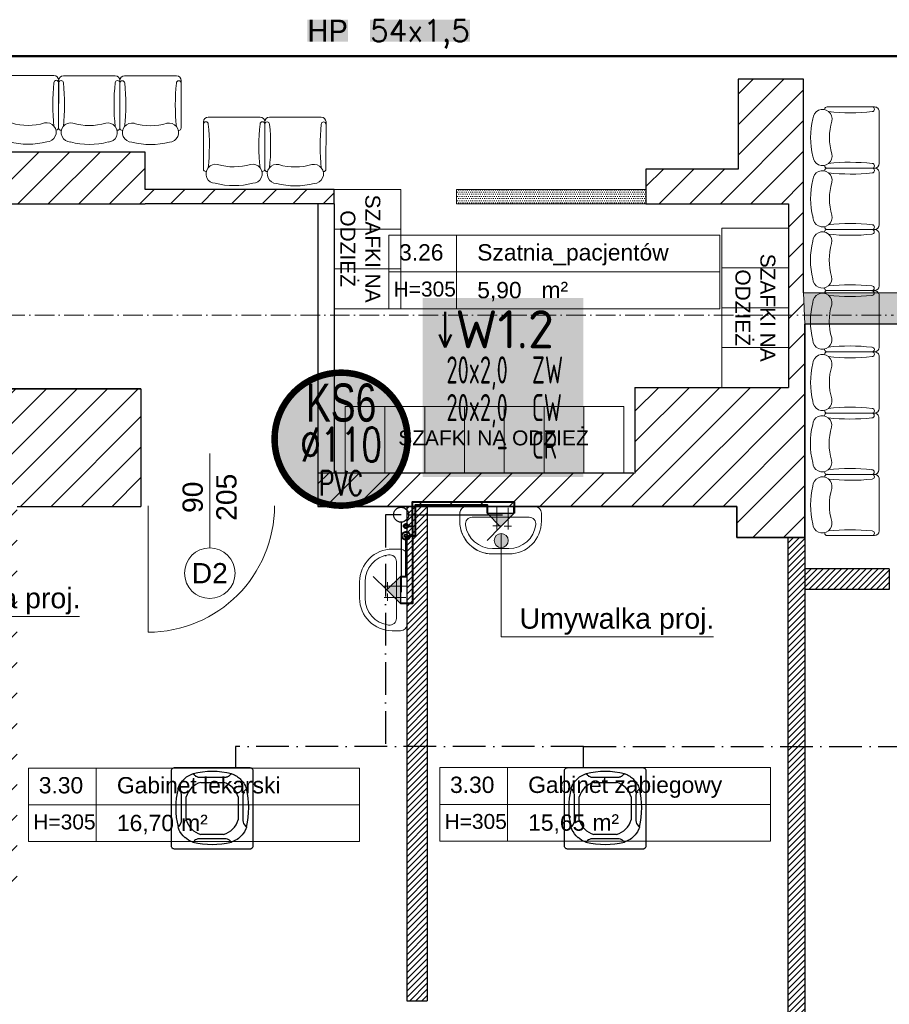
# Model space of a CAD drawing. Header units: millimetres. Extents: x 24385 to 79107, y -56478 to -23676.
# Tile 31 of 256: x 28678 to 29317, y -39979 to -39255. Entities that reach past the tile are written whole.
import ezdxf
from ezdxf.enums import TextEntityAlignment as Align
from ezdxf.lldxf.tags import DXFTag

# ---------------------------------------------------------------- set-up
doc = ezdxf.new("R2010")
doc.units = ezdxf.units.MM
doc.header["$LTSCALE"] = 2
doc.linetypes.add('ACAD_ISO10W100', pattern=[18, 12, -3, 0, -3])
doc.linetypes.add('DASHED', pattern=[19.05, 12.7, -6.35])
for name, color, linetype, lineweight in [('0_OPIS', 7, 'Continuous', 13), ('3DPLAN_A_ARMATURA_SANITARNA', 7, 'Continuous', 9), ('3DPLAN_A_DRZWI', 173, 'Continuous', 5), ('3DPLAN_A_TABELKA POMIESZCZEŃ', 7, 'Continuous', 0), ('_KWP_W_OPIS', 211, 'Continuous', 9), ('_WLK_W_OPIS', 211, 'Continuous', 9), ('A_STOL_OPIS', 55, 'Continuous', 5), ('A_TXT', 7, 'Continuous', 0), ('A_WYBURZENIA', 6, 'Continuous', 0), ('A_ZESTAWIENIE STOLARKI', 3, 'Continuous', 15), ('AW_CERAMIKA', 6, 'Continuous', 9), ('AW_WYM_WEW', 9, 'Continuous', 0), ('Opisy', 7, 'Continuous', 13)]:
    doc.layers.add(name, color=color, linetype=linetype, lineweight=lineweight)
for name, color, linetype in [('3DPLAN_A_KRESKOWANIE 1', 253, 'Continuous'), ('3DPLAN_A_OPIS', 8, 'Continuous'), ('3DPLAN_A_POMIESZCZENIE NUMER', 100, 'Continuous'), ('3DPLAN_K_NOŚNA', 7, 'Continuous'), ('_WLK_oznaczenia', 211, 'Continuous'), ('A_POMIESZCZENIE OPIS', 100, 'Continuous'), ('IS_freon_urządzenia', 3, 'DASHED'), ('IS_Odbiorniki', 211, 'SOLID')]:
    doc.layers.add(name, color=color, linetype=linetype)
doc.layers.add('3DPLAN_A_OBWIEDNIA', color=6, linetype='Continuous', plot=False)
for name, color, linetype, lineweight, true_color in [('cw', 7, 'Continuous', 40, 0xf79809), ('FURNITURE ZD 1 500', 7, 'Continuous', 13, 0x9fa8a5), ('hydranty', 7, 'Continuous', 50, 0x0335fc), ('kanalizacja', 7, 'Continuous', 30, 0xbf3000), ('kanalizacja pod stropem skropliny', 7, 'Continuous', 30, 0x60bb04), ('wodociag', 7, 'Continuous', 40, 0x0e97f1)]:
    doc.layers.add(name, color=color, linetype=linetype, lineweight=lineweight, true_color=true_color)
doc.styles.add('ARIAL', font='arial.ttf')
doc.styles.add('GRZEJNIK', font='simplex.shx', dxfattribs={"width": 0.7})
doc.styles.add('isocp', font='isocpeur.ttf', dxfattribs={"width": 0.9})
doc.styles.get("Standard").update_dxf_attribs({"font": 'arial.ttf'})
doc.styles.add('TABEL1', font='txt')
tags = doc.linetypes.add('SOLID', pattern=[10, 10, 0]).pattern_tags.tags
tags[6:7] = [DXFTag(74, 4), DXFTag(75, 0), DXFTag(340, '0'), DXFTag(46, 0.0), DXFTag(50, 0.0), DXFTag(44, 0.0), DXFTag(45, 0.0)]
tags[4:5] = [DXFTag(74, 4), DXFTag(75, 0), DXFTag(340, '0'), DXFTag(46, 0.0), DXFTag(50, 0.0), DXFTag(44, 0.0), DXFTag(45, 0.0)]
pattern_1 = [(45, (-708.4828, 5623.021), (-2.24506403, 2.24506403), [])]

# ---------------------------------------------------------------- blocks, each defined once
blk = doc.blocks.new('UMYWALKA')
at = {"layer": '3DPLAN_A_ARMATURA_SANITARNA'}
for p, q in [((11, 30), (5, 30)), ((0, 25), (0, -25)), ((8, 20.87), (8, -20.87)), ((14.55, 8.04), (14.57, 2.57)), ((1, 5.49), (17.06, 5.43)), ((31, -6), (31, 6)), ((35, -6), (35, 6)), ((0.86, -2.78), (16.92, -2.85)), ((14.41, -0.23), (14.43, -5.7)), ((11, -30), (5, -30))]:
    blk.add_line(p, q, dxfattribs=at)
for centre, radius, start, end in [((5, 25), 5, 90, 180), ((11, 6), 24, 0, 90), ((13, 20.87), 5, 82.33774, 180), ((11, 6), 20, 0, 82.33774), ((11, -6), 24, 270, 0), ((11, -6), 20, 277.66226, 0), ((13, -20.87), 5, 180, 277.66226), ((5, -25), 5, 180, 270)]:
    blk.add_arc(centre, radius, start, end, dxfattribs=at)
blk = doc.blocks.new('zw$2C56')
at = {"layer": 'IS_freon_urządzenia', "linetype": 'Continuous'}
for points in [[(-320.9, 376.4), (383.4, 376.4), (389.1, 375.7), (395.9, 373.3), (402.9, 368.2), (407.4, 362.4), (409.8, 356.8), (411.1, 348.4), (411.1, -355.9), (410.3, -362.5), (408.2, -368.2), (402.9, -375.4), (396.1, -380.5), (391.6, -382.3), (387.8, -383.2), (383.7, -383.6), (-321.7, -383.6), (-327.5, -382.8), (-332.2, -381.2), (-337, -378.5), (-340.7, -375.4), (-343.6, -372), (-346.1, -367.9), (-347.6, -364), (-348.5, -359.8), (-348.8, -357.6), (-348.9, 348.4), (-348.5, 352.9), (-347.6, 356.7), (-345.8, 361.1), (-341.9, 366.8), (-338.7, 369.9), (-334.9, 372.6), (-329.1, 375.1), (-325.1, 376), (-320.9, 376.4)], [(-151.6, 319.3), (-149.7, 319.7), (-148.1, 319.8), (-146.5, 319.5), (-145, 318.9), (-143.6, 318), (-142.5, 316.9), (-138.3, 311.3), (-136.6, 309.3), (-135.1, 307.6), (-129.1, 302.1), (-123.5, 297.9), (-119.4, 295.5), (-113.2, 292.4), (-108.5, 290.6), (-106, 290), (-100.9, 288.8), (-97.4, 288.2), (-95.7, 288), (-93.9, 287.8), (-92.2, 287.7), (-90.4, 287.6), (-89.1, 287.6), (151.4, 287.5), (156.7, 287.8), (161.1, 288.3), (165.3, 289.1), (169.5, 290.2), (174.5, 292), (178.6, 293.7), (182.3, 295.9), (185.4, 297.4), (187.7, 298.9), (189.1, 299.9), (197, 306.8), (202.1, 312.7), (205.8, 317.5), (207.7, 318.9), (210, 319.7), (211.6, 319.8), (213.3, 319.5), (216, 318.5), (238.1, 308.4), (248.3, 303.2), (260.8, 295.7), (267.5, 291.5), (285.6, 277.3), (292.1, 271.5), (299.8, 264.1), (306, 257.3), (320.4, 239.3), (326.3, 230.7), (332.4, 220.5), (340.7, 204.5), (346.6, 191), (349.5, 185), (350.8, 180.6), (350.2, 177.5), (349.5, 176), (347.8, 174), (341, 168.9), (333.1, 160.8), (328, 153.7), (324.5, 146.5), (321.3, 138.5), (319.2, 129.1), (318.6, 122.1), (318.6, -118.4), (320, -132.7), (323.4, -143.9), (332, -158.8), (345.1, -171.4), (349.9, -176), (350.8, -179.9), (350.1, -183.1), (347.8, -187.6), (344.7, -195.5), (331.8, -221.4), (321.2, -237.4), (310.5, -251.3), (289.1, -273.5), (276.8, -283.8), (264.2, -293.4), (249.4, -301.4), (217, -317.3), (212.5, -319), (210, -319), (207, -317.8), (204.7, -315.5), (201.6, -311.3), (192.5, -301.9), (185.6, -296.8), (174.5, -291.3), (160.2, -287.5), (150.5, -286.7), (-89.3, -286.9), (-102.6, -288.4), (-115.8, -293), (-124.9, -298.2), (-133, -304.9), (-137.2, -309.3), (-143.6, -317.3), (-148.1, -319.1), (-156.6, -316.1), (-163.9, -312.6), (-172.5, -309.1), (-190.6, -299.8), (-206.2, -289.6), (-221.6, -276.5), (-222.2, -277.2), (-240.5, -259.6), (-255.8, -241.1), (-269.2, -220.2), (-276.8, -206.2), (-284.4, -189), (-287.6, -182.3), (-287.9, -178.3), (-286.8, -175.3), (-283.1, -172), (-275.1, -165.3), (-275.1, -158.2), (-268.3, -158.2), (-263.5, -150), (-260.2, -142.8), (-257.8, -135.3), (-256.1, -124.9), (-255.6, -81.8), (-255.8, -19.6), (-255.9, 123), (-259.3, 141.1), (-264.8, 153), (-274.4, 165.4), (-285, 174), (-287.9, 179), (-287.4, 183.5), (-276, 208.5), (-260.8, 235.7), (-245.6, 254.6), (-223.9, 276.5), (-207.6, 289.4), (-151.8, 319.2)], [(-75.4, 238.9), (138.2, 238.9)], [(-211.2, -111), (-211.2, 103.2)], [(274, 103.2), (274, -111)], [(138.2, -246.7), (-75.4, -246.7)]]:
    blk.add_lwpolyline(points, dxfattribs=at)
for centre, radius, start, end in [((31.9, -425.5), 766.4, 76.49589, 103.52058), ((-19.4, 47), 199.9, 106.26109, 163.66923), ((82.2, 47), 199.9, 16.33077, 73.73892), ((457.5, 2.1), 766.4, 166.47925, 193.50393), ((-394.1, 1.3), 766.4, 346.49589, 13.52058), ((-19.4, -54.8), 199.9, 196.33077, 253.73891), ((82.2, -54.8), 199.9, 286.26108, 343.66923), ((31.1, 426.1), 766.4, 256.47925, 283.50393)]:
    blk.add_arc(centre, radius, start, end, dxfattribs=at)
blk = doc.blocks.new('G$CDB1AC55F')
at = {"layer": 'IS_freon_urządzenia', "xscale": 0.07876787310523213, "yscale": 0.07876787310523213, "zscale": 0.07876787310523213}
blk.add_blockref('zw$2C56', (27.48, 30.22), dxfattribs=at)
blk = doc.blocks.new('sillon 1')
for p, q in [((-0.331, -0.689), (-0.33, -0.178)), ((-0.305, -0.152), (-0.305, -0.152)), ((0.305, -0.152), (0.305, -0.152)), ((0.33, -0.178), (0.33, -0.689)), ((0.279, -0.739), (-0.28, -0.74))]:
    blk.add_line(p, q)
for centre, radius, start, end in [((0, -0.825), 0.825, 75.7655, 104.2656), ((-0.2, -0.128), 0.103, 91.5852, 282.6959), ((0.2, -0.128), 0.103, 257.3352, 88.4459), ((-0.305, -0.178), 0.0254, 90.0156, 180.0156), ((-2.455, -0.425), 2.188, 353.7526, 6.1565), ((0, -0.838), 0.635, 73.7554, 106.2758), ((2.454, -0.429), 2.188, 173.7526, 186.1565), ((0.305, -0.178), 0.0254, 0.0156, 90.0156), ((-0.305, -0.663), 0.0254, 180.0156, 0.0156), ((-0.28, -0.689), 0.0508, 180.0156, 270.0156), ((0.304, -0.663), 0.0254, 180.0156, 0.0156), ((0.279, -0.689), 0.0508, 270.0156, 0.0156)]:
    blk.add_arc(centre, radius, start, end)
blk = doc.blocks.new('tabelka dla tp')
at = {"layer": '3DPLAN_A_TABELKA POMIESZCZEŃ'}
for p, q in [((49.7, 54), (49.7, 0)), ((0, 27), (243.13, 27))]:
    blk.add_line(p, q, dxfattribs=at)
blk.add_lwpolyline([(0, 54), (243.13, 54), (243.13, 0), (0, 0)], close=True, dxfattribs=at)
at = {"layer": '3DPLAN_A_POMIESZCZENIE NUMER', "color": 7, "style": 'ARIAL'}
blk.add_attdef('NUMER', (2.23, 35.39), '', height=12, dxfattribs=at)
at = {"layer": 'A_POMIESZCZENIE OPIS', "insert": (112.2, 19.75), "char_height": 12, "width": 36.4122, "attachment_point": 1, "style": 'ARIAL'}
blk.add_mtext('{\\C7;m²}', dxfattribs=at)
at = {"layer": 'A_POMIESZCZENIE OPIS', "color": 7, "style": 'ARIAL'}
for tag, p in [('NAZWA', (51.73, 35.39)), ('POWIERZCHNIA', (51.06, 7.24))]:
    blk.add_attdef(tag, p, '', height=12, dxfattribs=at)
blk = doc.blocks.new('III pietrooosoo')
at = {"layer": '3DPLAN_A_KRESKOWANIE 1'}
h = blk.add_hatch(dxfattribs=at)
h.set_pattern_fill('ANSI31', color=256, scale=5, style=0)
h.set_pattern_definition([(45, (29206.918, -39107.05), (-11.22532, 11.22532), [])])
h.paths.add_polyline_path([(26781.49, -39163.58), (26781.49, -38938.58), (26746.49, -38938.58), (26746.49, -39163.58)])
h.paths.add_polyline_path([(26746.49, -39423.63), (26776.05, -39423.63), (26776.05, -39388.27), (26746.49, -39388.27)])
h.paths.add_polyline_path([(26746.49, -38938.58), (26781.49, -38938.58), (26781.49, -39163.58), (26746.49, -39163.58)])
h.paths.add_polyline_path([(27368.97, -39343.08), (27368.97, -39410.08), (27375.97, -39410.08), (27375.97, -39403.08), (27410.97, -39403.08), (27410.97, -39383.75), (27409.39, -39383.75), (27410, -39383.99, -0.310329), (27410.42, -39384.6), (27410.42, -39387.03, -0.216272), (27410.19, -39387.52), (27409.53, -39388.03, -0.076898), (27409.35, -39388.12, 0.840818), (27409.47, -39388.8), (27410.15, -39388.8), (27410.15, -39388.95), (27409.47, -39388.95, -0.840818), (27409.3, -39387.98, 0.076898), (27409.44, -39387.91), (27410.1, -39387.4, 0.216272), (27410.27, -39387.03), (27410.27, -39384.6, 0.310329), (27409.95, -39384.13), (27408.97, -39383.75), (27408.97, -39315.95), (27410.97, -39315.95), (27410.97, -39109.08), (27396.97, -39109.08), (27396.97, -39304.08), (27326.97, -39304.08), (27326.97, -39321.08), (26829.97, -39321.08), (26829.97, -39251.08), (26809.49, -39251.08), (26809.49, -39321.08), (26781.49, -39321.08), (26781.49, -39387.08), (26810.97, -39387.08), (26810.97, -39343.08)])
h.paths.add_polyline_path([(28444.97, -38740.08), (28444.97, -38698.58), (28212, -38698.58), (28212, -38637.58), (28198.97, -38637.58), (28198.97, -38740.08)])
h.paths.add_polyline_path([(28624.46, -38658.58), (28601.97, -38658.58), (28601.97, -38698.58), (28559.97, -38698.58), (28559.97, -38740.08), (28624.46, -38740.08)])
h.paths.add_polyline_path([(28627.97, -38870.19), (28674.81, -38870.19), (28674.81, -38878.08), (28689.97, -38878.08), (28689.97, -38734.08), (28772.97, -38734.08), (28772.97, -38698.58), (28726.97, -38698.58), (28726.97, -38658.58), (28624.46, -38658.58), (28624.46, -38740.08), (28627.97, -38740.08)])
h.paths.add_polyline_path([(28674.81, -38878.08), (28674.81, -38870.19), (28627.97, -38870.19), (28627.97, -38897.19), (28648.97, -38897.19), (28648.97, -38878.08)])
h.paths.add_polyline_path([(28627.97, -38897.19), (28627.97, -38924.19), (28648.97, -38924.19), (28648.97, -38897.19)])
h.paths.add_polyline_path([(28648.97, -38924.19), (28627.97, -38924.19), (28627.97, -39029.08), (28204.97, -39029.08), (28204.97, -39046.08), (28245.97, -39046.08), (28245.97, -39098.08), (28618.97, -39098.08), (28618.97, -39148.34), (28648.97, -39148.34)])
h.paths.add_polyline_path([(28769.97, -39380.08), (28769.97, -39352.58), (28654.97, -39352.58), (28654.97, -39295.58), (28648.97, -39295.58), (28648.97, -39268.08), (28618.97, -39268.08), (28618.97, -39305.08), (28602.97, -39305.08), (28602.97, -39390.58), (28908.97, -39390.58), (28908.97, -39380.08)])
h.paths.add_polyline_path([(29254.97, -39636.08), (29254.97, -39479.08), (29253.97, -39456.08), (29253.97, -39299.08), (29205.97, -39299.08), (29205.97, -39365.08), (29137.97, -39365.08), (29137.97, -39390.58), (29242.97, -39390.58), (29242.97, -39525.58), (29129.97, -39525.58), (29129.97, -39588.58), (28896.97, -39588.58), (28896.97, -39613.08), (29204.97, -39613.08), (29204.97, -39636.08)])
h.paths.add_polyline_path([(28675.97, -39613.08), (28675.97, -39693.93), (28641.97, -39693.93), (28641.97, -39636.08), (28614.97, -39636.08), (28614.97, -39598.08), (28602.97, -39598.08), (28602.97, -39526.58), (28766.97, -39526.58), (28766.97, -39613.08)])
h.paths.add_polyline_path([(28575.62, -39665.5), (28722.88, -39665.5), (28722.88, -39699.91), (28575.62, -39699.91)], flags=9)
h.paths.add_polyline_path([(28641.97, -39693.93), (28641.97, -39906.08), (28675.97, -39906.08), (28675.97, -39693.93)])
h.paths.add_polyline_path([(29060.97, -38734.08), (29060.97, -38698.58), (28887.97, -38698.58), (28887.97, -38734.08)])
h.paths.add_polyline_path([(29348.97, -38734.08), (29348.97, -38698.58), (29324.97, -38698.58), (29324.97, -38658.58), (29199.97, -38658.58), (29199.97, -38698.58), (29175.97, -38698.58), (29175.97, -38734.08)])
h.paths.add_polyline_path([(29636.97, -38698.58), (29463.97, -38698.58), (29463.97, -38734.08), (29636.97, -38734.08)])
h.paths.add_polyline_path([(29924.97, -38734.08), (29924.97, -38698.58), (29901.97, -38698.58), (29901.97, -38658.58), (29776.97, -38658.58), (29776.97, -38698.58), (29751.97, -38698.58), (29751.97, -38734.08)])
h.paths.add_polyline_path([(30039.97, -38734.08), (30234.97, -38734.08), (30234.97, -38698.58), (30039.97, -38698.58)])
h.paths.add_polyline_path([(30524.97, -38734.08), (30524.97, -38698.58), (30502.97, -38698.58), (30502.97, -38658.58), (30377.97, -38658.58), (30377.97, -38698.58), (30349.97, -38698.58), (30349.97, -38734.08)])
h.paths.add_polyline_path([(30834.97, -38734.08), (30834.97, -38698.58), (30641.97, -38698.58), (30641.97, -38734.08)])
h.paths.add_polyline_path([(31048.97, -38768.58), (31550.97, -38768.58), (31550.97, -38841.08), (31594.97, -38841.08), (31594.97, -38734.08), (31625.97, -38734.08), (31625.97, -38698.58), (31098.97, -38698.58), (31098.97, -38658.58), (30973.97, -38658.58), (30973.97, -38698.58), (30948.97, -38698.58), (30948.97, -38734.08), (31048.97, -38734.08)])
h.paths.add_polyline_path([(31550.97, -39073.08), (31594.97, -39073.08), (31594.97, -39018.08), (31550.97, -39018.08)])
h.paths.add_polyline_path([(31550.97, -39378.08), (31594.97, -39378.08), (31594.97, -39250.08), (31550.97, -39250.08)])
h.paths.add_polyline_path([(31594.97, -39684.08), (31594.97, -39554.08), (31550.97, -39554.08), (31550.97, -39684.08)])
h.paths.add_polyline_path([(31594.97, -39915.08), (31594.97, -39860.08), (31550.97, -39860.08), (31550.97, -39915.08)])
h.paths.add_polyline_path([(31550.97, -40194.08), (30944.97, -40194.08), (30944.97, -40267.58), (30973.97, -40267.58), (30973.97, -40307.58), (31098.97, -40307.58), (31098.97, -40267.58), (31625.97, -40267.58), (31625.97, -40194.08), (31594.97, -40194.08), (31594.97, -40092.08), (31550.97, -40092.08), (31550.97, -40194.08)], is_closed=False)
h.paths.add_polyline_path([(30637.97, -40267.58), (30830.97, -40267.58), (30830.97, -40194.08), (30637.97, -40194.08)])
h.paths.add_polyline_path([(30345.97, -40194.08), (30345.97, -40267.58), (30369.97, -40267.58), (30369.97, -40307.58), (30494.97, -40307.58), (30494.97, -40267.58), (30520.97, -40267.58), (30520.97, -40194.08)])
h.paths.add_polyline_path([(30035.97, -40267.58), (30230.97, -40267.58), (30230.97, -40194.08), (30035.97, -40194.08)])
h.paths.add_polyline_path([(29775.97, -40161.08), (29762.97, -40161.08), (29762.97, -40198.08), (29741.97, -40198.08), (29741.97, -40267.58), (29768.97, -40267.58), (29768.97, -40307.58), (29893.97, -40307.58), (29893.97, -40267.58), (29920.97, -40267.58), (29920.97, -40194.08), (29775.97, -40194.08)])
h.paths.add_polyline_path([(29431.97, -40198.08), (29431.97, -40267.58), (29626.97, -40267.58), (29626.97, -40198.08)])
h.paths.add_polyline_path([(29140.97, -40198.08), (29140.97, -40267.58), (29161.97, -40267.58), (29161.97, -40307.58), (29286.97, -40307.58), (29286.97, -40267.58), (29316.97, -40267.58), (29316.97, -40198.08)])
h.paths.add_polyline_path([(28831.97, -40198.08), (28831.97, -40267.58), (29025.97, -40267.58), (29025.97, -40198.08)])
h.paths.add_polyline_path([(28541.97, -40267.58), (28570.97, -40267.58), (28570.97, -40307.58), (28695.97, -40307.58), (28695.97, -40267.58), (28716.97, -40267.58), (28716.97, -40198.08), (28597.43, -40198.08), (28597.12, -40198.34, -2.544085), (28595.08, -40198.08), (28541.97, -40198.08)])
h.paths.add_polyline_path([(28229.97, -40267.58), (28426.97, -40267.58), (28426.97, -40198.08), (28229.97, -40198.08)])
h.paths.add_polyline_path([(28026.62, -40155.72), (28026.62, -40307.58), (28070.97, -40307.58), (28070.97, -40267.58), (28114.97, -40267.58), (28114.97, -40198.08), (28037.97, -40198.08), (28037.97, -40155.72)])
h.paths.add_polyline_path([(28026.62, -40155.72), (27981.97, -40155.72), (27981.97, -40201.08), (27901.97, -40201.08), (27901.97, -40267.58), (27945.97, -40267.58), (27945.97, -40307.58), (28026.62, -40307.58)])
h.paths.add_polyline_path([(27916.97, -39798.79), (27920.06, -39798.79), (27920.06, -39852.79), (27916.97, -39852.79), (27916.97, -39912.08), (27981.97, -39912.08), (27981.97, -40155.72), (28026.62, -40155.72), (28026.62, -39747.08), (27916.97, -39747.08)])
h.paths.add_polyline_path([(28037.97, -39913.08), (28091.97, -39913.08), (28091.97, -39758.08), (28037.97, -39758.08), (28037.97, -39747.08), (28026.62, -39747.08), (28026.62, -40155.72), (28037.97, -40155.72)])
h.paths.add_polyline_path([(27950.97, -39566.08), (27950.97, -39590.08), (27956.97, -39590.08), (27956.97, -39657.08), (28026.62, -39657.08), (28026.62, -39566.08)])
h.paths.add_polyline_path([(28161.97, -39588.08), (28044.97, -39588.08), (28044.97, -39598.08), (28161.97, -39598.08)])
h.paths.add_polyline_path([(27590.97, -40201.08), (27590.97, -40267.58), (27726.97, -40267.58), (27726.97, -40201.08)])
h.paths.add_polyline_path([(26781.49, -40201.08), (26781.49, -40267.58), (27231.97, -40267.58), (27231.97, -40307.58), (27356.97, -40307.58), (27356.97, -40267.58), (27415.97, -40267.58), (27415.97, -40201.08)])
h.paths.add_polyline_path([(26809.49, -40155.72), (26809.49, -40201.08), (26864.97, -40201.08), (26864.97, -40155.72)])
h.paths.add_polyline_path([(26809.49, -40088.08), (26809.49, -40155.72), (26864.97, -40155.72), (26864.97, -40088.08)])
h.paths.add_polyline_path([(26809.49, -40085.08), (26809.49, -40088.08), (26864.97, -40088.08), (26864.97, -40085.08)])
h.paths.add_polyline_path([(26809.49, -39863.08), (26809.49, -39910.08), (26864.97, -39910.08), (26864.97, -39863.08)])
h.paths.add_polyline_path([(27408.97, -39315.57), (27408.97, -39313.41), (27410.97, -39313.49), (27409.05, -39313.49), (27409.05, -39315.49), (27410.97, -39315.57)], flags=16)
h.paths.add_polyline_path([(28819.95, -39558.91), (28843.99, -39558.91), (28843.99, -39578.91), (28819.95, -39578.91)], flags=24)
h.paths.add_polyline_path([(28614.3, -39470.41), (28614.3, -39446.75), (28634.3, -39446.75), (28634.3, -39470.41)], flags=24)
h.paths.add_polyline_path([(28699.15, -39459.32), (28892.58, -39459.32), (28892.58, -39432.32), (28699.15, -39432.32)])
h.paths.add_polyline_path([(28699.15, -39486.32), (28892.58, -39486.32), (28892.58, -39459.32), (28699.15, -39459.32)])
h.paths.add_polyline_path([(28699.15, -39432.32), (28892.58, -39432.32), (28892.58, -39486.32), (28699.15, -39486.32)])
h.paths.add_polyline_path([(31282.92, -38730.77), (31332.19, -38730.77), (31332.19, -38753), (31282.92, -38753)], flags=24)
h.paths.add_polyline_path([(31048.16, -38730.77), (31088.89, -38730.77), (31088.89, -38753), (31048.16, -38753)], flags=24)
h.paths.add_polyline_path([(31265.16, -38739.9, 1), (31262.75, -38738.09, 1)], flags=16)
h.paths.add_polyline_path([(28712.1, -39463.64), (28749.15, -39463.64), (28749.15, -39484.06), (28712.1, -39484.06)], flags=8)
h.paths.add_polyline_path([(28712.64, -39435.93), (28779.46, -39435.93), (28779.46, -39457.46), (28712.64, -39457.46)], flags=8)
h.paths.add_polyline_path([(28654.68, -39435.89), (28689.53, -39435.89), (28689.53, -39454.15), (28654.68, -39454.15)], flags=8)
h.paths.add_polyline_path([(28758.66, -39460.57), (28782.82, -39460.57), (28782.82, -39484.57), (28758.66, -39484.57)], flags=8)
h.paths.add_polyline_path([(28699.15, -39460.89), (28699.15, -39483.13), (28699.62, -39483.13), (28699.62, -39460.89)], flags=8)
at = {"layer": '3DPLAN_A_OPIS', "lineweight": 0, "transparency": 33554687}
h = blk.add_hatch(dxfattribs=at)
h.set_pattern_fill('ANSI31', color=1)
h.set_pattern_definition(pattern_1)
h.paths.add_polyline_path([(31040.47, -39540.09), (31025.97, -39540.09), (31025.97, -39571.08), (31040.47, -39571.08), (31040.47, -39540.09)], is_closed=False)
h.paths.add_polyline_path([(31025.97, -39356.08), (31025.97, -39437.09), (31040.47, -39437.09), (31040.47, -39356.08), (31025.97, -39356.08)], is_closed=False)
h.paths.add_polyline_path([(31025.97, -39276.02), (31025.97, -39302.08), (31040.47, -39302.08), (31040.47, -39276.02), (31025.97, -39276.02)], is_closed=False)
h.paths.add_polyline_path([(30899.46, -39133.34), (30899.46, -39148.34), (31025.47, -39148.34), (31025.47, -39173.02), (31040.47, -39173.02), (31040.47, -38911.08), (31025.47, -38911.08), (31025.47, -39133.34), (30899.46, -39133.34)], is_closed=False)
h.paths.add_polyline_path([(31031.51, -38983.4), (31047.93, -38983.4), (31047.93, -39003.4), (31031.51, -39003.4)], flags=9)
h.paths.add_polyline_path([(31031.51, -39079.16), (31047.93, -39079.16), (31047.93, -39099.16), (31031.51, -39099.16)], flags=9)
h.paths.add_polyline_path([(31040.47, -38911.08), (31040.47, -38842.38), (31025.47, -38842.38), (31025.47, -38911.08), (31040.47, -38911.08)], is_closed=False)
h.paths.add_polyline_path([(31025.47, -38842.38), (31040.47, -38842.38), (31040.47, -38777.72), (31025.47, -38777.72), (31025.47, -38842.38)], is_closed=False)
h.paths.add_polyline_path([(31040.47, -38777.72), (31040.47, -38734.08), (31025.47, -38734.08), (31025.47, -38777.72), (31040.47, -38777.72)], is_closed=False)
h.paths.add_polyline_path([(30751.44, -38768.58), (30751.44, -38734.08), (30736.44, -38734.08), (30736.44, -38768.58), (30751.44, -38768.58)], is_closed=False)
h.paths.add_polyline_path([(30736.44, -39133.34), (30617.47, -39133.34), (30617.47, -39148.34), (30796.46, -39148.34), (30796.46, -39133.34), (30751.44, -39133.34), (30751.44, -38768.58), (30736.44, -38768.58), (30736.44, -39133.34)], is_closed=False)
h.paths.add_polyline_path([(30359.46, -39133.34), (30359.46, -39148.34), (30514.47, -39148.34), (30514.47, -39133.34), (30444.47, -39133.34), (30444.47, -38911.08), (30429.47, -38911.08), (30429.47, -39133.34), (30359.46, -39133.34)], is_closed=False)
h.paths.add_polyline_path([(30429.47, -38911.08), (30444.47, -38911.08), (30444.47, -38851.08), (30429.47, -38851.08), (30429.47, -38911.08)], is_closed=False)
h.paths.add_polyline_path([(30444.47, -38777.72), (30429.47, -38777.72), (30429.47, -38842.38), (30444.47, -38842.38), (30444.47, -38777.72)], is_closed=False)
h.paths.add_polyline_path([(30429.47, -38734.08), (30429.47, -38777.72), (30444.47, -38777.72), (30444.47, -38734.08), (30429.47, -38734.08)], is_closed=False)
h.paths.add_polyline_path([(30177.51, -38734.08), (30162.51, -38734.08), (30162.51, -38768.58), (30177.51, -38768.58), (30177.51, -38734.08)], is_closed=False)
h.paths.add_polyline_path([(30162.51, -38862.1), (30177.51, -38862.1), (30177.51, -38768.58), (30162.51, -38768.58), (30162.51, -38862.1)], is_closed=False)
h.paths.add_polyline_path([(30162.51, -39133.34), (30071.47, -39133.34), (30071.47, -39148.34), (30256.46, -39148.34), (30256.46, -39133.34), (30177.51, -39133.34), (30177.51, -39005.38), (30162.51, -39005.38), (30162.51, -39133.34)], is_closed=False)
h.paths.add_polyline_path([(29898.47, -38734.08), (29883.47, -38734.08), (29883.47, -38768.58), (29898.47, -38768.58), (29898.47, -38734.08)], is_closed=False)
h.paths.add_polyline_path([(29898.47, -38851.08), (29898.47, -38768.58), (29883.47, -38768.58), (29883.47, -38851.08), (29898.47, -38851.08)], is_closed=False)
h.paths.add_polyline_path([(29744.51, -39133.34), (29744.51, -39148.34), (29858.97, -39148.34), (29858.97, -39163.08), (29870.97, -39163.08), (29870.97, -39148.34), (29968.47, -39148.34), (29968.47, -39133.34), (29898.47, -39133.34), (29898.47, -38851.08), (29883.47, -38851.08), (29883.47, -39133.34), (29744.51, -39133.34)], is_closed=False)
h.paths.add_polyline_path([(29501.43, -39133.34), (29501.43, -39148.34), (29641.51, -39148.34), (29641.51, -39133.34), (29596.47, -39133.34), (29596.47, -38851.08), (29581.47, -38851.08), (29581.47, -39133.34), (29501.43, -39133.34)], is_closed=False)
h.paths.add_polyline_path([(29596.47, -38851.08), (29596.47, -38768.58), (29581.47, -38768.58), (29581.47, -38851.08), (29596.47, -38851.08)], is_closed=False)
h.paths.add_polyline_path([(29581.47, -38768.58), (29596.47, -38768.58), (29596.47, -38734.08), (29581.47, -38734.08), (29581.47, -38768.58)], is_closed=False)
h.paths.add_polyline_path([(29294.47, -38734.08), (29279.47, -38734.08), (29279.47, -38768.58), (29294.47, -38768.58), (29294.47, -38734.08)], is_closed=False)
h.paths.add_polyline_path([(29294.47, -38851.08), (29294.47, -38768.58), (29279.47, -38768.58), (29279.47, -38851.08), (29294.47, -38851.08)], is_closed=False)
h.paths.add_polyline_path([(28912.42, -39133.34), (28912.42, -39148.34), (29086.43, -39148.34), (29086.43, -39133.34), (28992.47, -39133.34), (28992.47, -39005.38), (28977.47, -39005.38), (28977.47, -39133.34), (28912.42, -39133.34)], is_closed=False)
h.paths.add_polyline_path([(28992.47, -38851.08), (28992.47, -38768.58), (28977.47, -38768.58), (28977.47, -38851.08), (28992.47, -38851.08)], is_closed=False)
h.paths.add_polyline_path([(28992.47, -38734.08), (28977.47, -38734.08), (28977.47, -38768.58), (28992.47, -38768.58), (28992.47, -38734.08)], is_closed=False)
h.paths.add_polyline_path([(28992.47, -38862.1), (28992.47, -38851.08), (28977.47, -38851.08), (28977.47, -38862.1), (28992.47, -38862.1)], is_closed=False)
h.paths.add_polyline_path([(28648.97, -39148.34), (28809.42, -39148.34), (28809.42, -39133.34), (28648.97, -39133.34), (28648.97, -39148.34)], is_closed=False)
h.paths.add_polyline_path([(31030.4, -38739.9, 1), (31027.99, -38738.09, 1), (31030.4, -38739.9, 1)], is_closed=False, flags=16)
h.paths.add_polyline_path([(30742.48, -39079.16), (30758.91, -39079.16), (30758.91, -39099.16), (30742.48, -39099.16)], flags=24)
h.paths.add_polyline_path([(30435.51, -39079.16), (30451.93, -39079.16), (30451.93, -39099.16), (30435.51, -39099.16)], flags=24)
h.paths.add_polyline_path([(30435.51, -39008.4), (30451.93, -39008.4), (30451.93, -39028.4), (30435.51, -39028.4)], flags=24)
h.paths.add_polyline_path([(29889.51, -39079.16), (29905.93, -39079.16), (29905.93, -39099.16), (29889.51, -39099.16)], flags=24)
h.paths.add_polyline_path([(29587.51, -39079.16), (29603.93, -39079.16), (29603.93, -39099.16), (29587.51, -39099.16)], flags=24)
h.paths.add_polyline_path([(28983.51, -39079.16), (28999.93, -39079.16), (28999.93, -39099.16), (28983.51, -39099.16)], flags=24)
h = blk.add_hatch(dxfattribs=at)
h.set_pattern_fill('ANSI31', color=1)
h.set_pattern_definition(pattern_1)
h.paths.add_polyline_path([(29654.13, -39300.58), (29654.73, -39300.08), (29660.9, -39300.08), (29660.9, -39300.58)])
h.paths.add_polyline_path([(29583, -39300.58), (29583.08, -39300.58), (29583.08, -39288.16), (29660.92, -39288.16), (29660.92, -39300.58), (29806.97, -39300.58), (29806.97, -39288.08), (29570.5, -39288.08), (29570.5, -39322.89), (29583, -39322.89)])
h.paths.add_polyline_path([(29570.5, -39425.89), (29570.5, -39456.08), (29583, -39456.08), (29583, -39425.89)])
h.paths.add_polyline_path([(29570.5, -39456.08), (29570.5, -39479.08), (29583, -39479.08), (29583, -39456.08)])
h.paths.add_polyline_path([(29583, -39479.08), (29570.5, -39479.08), (29570.5, -39659.08), (29419.88, -39659.08), (29419.88, -39674.08), (29740.97, -39674.08), (29740.97, -39659.08), (29583, -39659.08)])
h.paths.add_polyline_path([(29254.97, -39674.08), (29316.88, -39674.08), (29316.88, -39659.08), (29254.97, -39659.08)])
h = blk.add_hatch(dxfattribs=at)
h.set_pattern_fill('ANSI31', color=1)
h.set_pattern_definition(pattern_1)
h.paths.add_polyline_path([(28962.44, -39613.2), (28962.44, -39976.76), (28977.43, -39976.63), (28977.43, -39613.08), (28962.44, -39613.2)], is_closed=False)
h.paths.add_polyline_path([(28962.44, -40088.08), (28962.44, -40198.08), (28977.43, -40198.08), (28977.43, -40088.08), (28962.44, -40088.08)], is_closed=False)
h.paths.add_polyline_path([(28977.43, -40079.63), (28962.44, -40079.63), (28962.44, -40088.08), (28977.43, -40088.08), (28977.43, -40079.63)], is_closed=False)
h.paths.add_polyline_path([(29254.97, -39636.08), (29242.47, -39636.08), (29242.47, -40088.08), (29254.97, -40088.08), (29254.97, -39636.08)], is_closed=False)
h.paths.add_polyline_path([(29242.47, -40198.08), (29254.97, -40198.08), (29254.97, -40088.08), (29242.47, -40088.08), (29242.47, -40198.08)], is_closed=False)
at = {"layer": 'A_WYBURZENIA', "transparency": 33554687}
h = blk.add_hatch(dxfattribs=at)
h.set_pattern_fill('DOTS', color=256)
h.set_pattern_definition([(0, (12380.1834, -19325.6311), (0.79375, 1.5875), [0, -1.5875])])
h.paths.add_polyline_path([(28998.97, -39380.08), (28998.97, -39390.58), (29137.97, -39390.58), (29137.97, -39380.08), (28998.97, -39380.08)], is_closed=False)
h = blk.add_hatch(dxfattribs=at)
h.set_pattern_fill('DOTS', color=256)
h.set_pattern_definition([(0, (10794.5573, -19643.2417), (0.79375, 1.5875), [0, -1.5875])])
h.paths.add_polyline_path([(29581.4, -39479.08), (29806.97, -39479.08), (29807.97, -39456.08), (29581.4, -39456.08), (29581.4, -39479.08)], is_closed=False)
h.paths.add_polyline_path([(29569.4, -39479.08), (29581.4, -39479.08), (29581.4, -39456.08), (29569.4, -39456.08), (29569.4, -39479.08)], is_closed=False)
h.paths.add_polyline_path([(29309.47, -39479.08), (29569.4, -39479.08), (29569.4, -39456.08), (29308.91, -39456.08, -0.144411), (29309.46, -39457.96), (29309.47, -39479.08)], is_closed=False)
h.paths.add_polyline_path([(29308.91, -39456.08), (29305.99, -39456.08, -0.439637), (29304.27, -39457.96, -0.053697), (29272.32, -39457.97, -0.279552), (29274.64, -39464.86, 0.083254), (29272.96, -39479.08), (29309.47, -39479.08), (29309.46, -39457.96, 0.144411), (29308.91, -39456.08)], is_closed=False)
h.paths.add_polyline_path([(29272.96, -39479.08, -0.083254), (29274.64, -39464.86, 1.101983), (29260.78, -39463.13, 0.0716), (29259.09, -39479.08), (29272.96, -39479.08)], is_closed=False)
h.paths.add_polyline_path([(29272.32, -39457.97, 0.053697), (29304.27, -39457.96, 0.439637), (29305.99, -39456.08), (29253.97, -39456.08), (29254.97, -39479.08), (29259.09, -39479.08, -0.0716), (29260.78, -39463.13, -0.62874), (29272.32, -39457.97)], is_closed=False)
at = {"layer": 'Opisy', "ltscale": 0.5, "transparency": 33554687}
h = blk.add_hatch(color=256, dxfattribs=at)
h.dxf.hatch_style = 1
h.paths.add_polyline_path([(29030.2, -39643.15), (29030.2, -39633.25, 0.73336)])
h.paths.add_polyline_path([(29030.2, -39633.25), (29030.2, -39643.15, 0.076465), (29031.76, -39643.39, 1.165591)])
at = {"layer": '3DPLAN_A_DRZWI'}
blk.add_line((28772.17, -39612.58), (28772.17, -39705.58), dxfattribs=at)
blk.add_arc((28772.17, -39612.58), 93, 270, 0, dxfattribs=at)
at = {"layer": '3DPLAN_A_OBWIEDNIA'}
for points in [[(28037.97, -40155.72), (29762.97, -40155.72), (29762.97, -39736.08), (29740.97, -39736.08), (29740.97, -39659.08), (29806.97, -39659.08), (29806.97, -39479.08), (29254.97, -39479.08), (29254.97, -39636.08), (29204.97, -39636.08), (29204.97, -39613.08), (28896.97, -39613.08)], [(28608.97, -39526.58), (28766.97, -39526.58), (28766.97, -39588.58)]]:
    blk.add_lwpolyline(points, dxfattribs=at)
at = {"layer": '3DPLAN_A_OPIS', "color": 1, "lineweight": 30}
for p, q in [((28896.97, -39390.58), (28896.97, -39613.08)), ((28908.97, -39390.58), (28908.97, -39588.58)), ((28962.44, -39613.33), (28962.44, -39976.63)), ((28977.43, -39613.08), (28977.43, -39976.63)), ((29242.47, -39636.08), (29242.47, -40198.08)), ((29254.97, -39636.08), (29254.97, -40198.08)), ((29316.88, -39659.08), (29254.97, -39659.08)), ((29316.88, -39659.08), (29316.88, -39674.08)), ((29316.88, -39674.08), (29254.97, -39674.08)), ((28962.44, -39976.63), (28977.43, -39976.63))]:
    blk.add_line(p, q, dxfattribs=at)
at = {"layer": '3DPLAN_K_NOŚNA'}
for p, q in [((29205.97, -39299.08), (29205.97, -39365.08)), ((29253.97, -39299.08), (29205.97, -39299.08)), ((29253.97, -39456.08), (29253.97, -39299.08)), ((28769.97, -39352.58), (28654.97, -39352.58)), ((28769.97, -39380.08), (28769.97, -39352.58)), ((29137.97, -39365.08), (29137.97, -39390.58)), ((29205.97, -39365.08), (29137.97, -39365.08)), ((28908.97, -39380.08), (28769.97, -39380.08)), ((28908.97, -39390.58), (28908.97, -39380.08)), ((28602.97, -39390.58), (28769.97, -39390.58)), ((28908.97, -39390.58), (28769.97, -39390.58)), ((29137.97, -39390.58), (29242.97, -39390.58)), ((29242.97, -39390.58), (29242.97, -39525.58)), ((29254.97, -39636.08), (29254.97, -39479.08)), ((28766.97, -39526.58), (28602.97, -39526.58)), ((28766.97, -39526.58), (28766.97, -39613.08)), ((29129.97, -39525.58), (29129.97, -39588.58)), ((29129.97, -39525.58), (29242.97, -39525.58)), ((29128.97, -39588.58), (28896.97, -39588.58)), ((28675.97, -39613.08), (28766.97, -39613.08)), ((28896.97, -39613.08), (29204.97, -39613.08)), ((29204.97, -39613.08), (29204.97, -39636.08)), ((29204.97, -39636.08), (29254.97, -39636.08))]:
    blk.add_line(p, q, dxfattribs=at)
at = {"layer": 'A_STOL_OPIS'}
blk.add_line((28817.56, -39574.18), (28817.56, -39643.63), dxfattribs=at)
at = {"layer": 'A_TXT', "linetype": 'ACAD_ISO10W100', "ltscale": 0.6}
blk.add_line((28189.82, -39472.47), (29320.12, -39472.47), dxfattribs=at)
at = {"layer": 'A_WYBURZENIA', "transparency": 33554687}
for p, q in [((28998.97, -39390.58), (28998.97, -39380.08)), ((29137.97, -39380.08), (28998.97, -39380.08)), ((29137.97, -39390.58), (28998.97, -39390.58)), ((29806.97, -39456.08), (29253.97, -39456.08)), ((29254.97, -39479.08), (29806.97, -39479.08))]:
    blk.add_line(p, q, dxfattribs=at)
at = {"layer": 'A_ZESTAWIENIE STOLARKI', "ltscale": 0.25}
blk.add_circle((28817.56, -39662.2), 18.58, dxfattribs=at)
at = {"layer": 'AW_CERAMIKA'}
blk.add_line((29253.97, -39456.08), (29254.97, -39479.08), dxfattribs=at)
at = {"layer": 'FURNITURE ZD 1 500', "ltscale": 0.01}
for points in [[(28957.97, -39409.33), (28908.97, -39409.33), (28908.97, -39380.08), (28957.97, -39380.08)], [(28957.97, -39438.58), (28908.97, -39438.58), (28908.97, -39409.33), (28957.97, -39409.33)], [(29242.97, -39437.83), (29193.97, -39437.83), (29193.97, -39408.58), (29242.97, -39408.58)], [(28957.97, -39467.83), (28908.97, -39467.83), (28908.97, -39438.58), (28957.97, -39438.58)], [(29242.97, -39467.08), (29193.97, -39467.08), (29193.97, -39437.83), (29242.97, -39437.83)], [(29242.97, -39496.33), (29193.97, -39496.33), (29193.97, -39467.08), (29242.97, -39467.08)], [(29242.97, -39525.58), (29193.97, -39525.58), (29193.97, -39496.33), (29242.97, -39496.33)], [(28917.01, -39588.58), (28917.01, -39539.58), (28946.26, -39539.58), (28946.26, -39588.58)], [(28946.26, -39588.58), (28946.26, -39539.58), (28975.51, -39539.58), (28975.51, -39588.58)], [(28975.51, -39588.58), (28975.51, -39539.58), (29004.76, -39539.58), (29004.76, -39588.58)], [(29004.76, -39588.58), (29004.76, -39539.58), (29034.01, -39539.58), (29034.01, -39588.58)], [(29034.01, -39588.58), (29034.01, -39539.58), (29063.26, -39539.58), (29063.26, -39588.58)], [(29063.26, -39588.58), (29063.26, -39539.58), (29092.51, -39539.58), (29092.51, -39588.58)], [(29092.51, -39588.58), (29092.51, -39539.58), (29121.76, -39539.58), (29121.76, -39588.58)]]:
    blk.add_lwpolyline(points, close=True, dxfattribs=at)
at = {"layer": 'Opisy', "ltscale": 0.5}
for p, q in [((29031.76, -39633.01), (29031.76, -39708.93)), ((28565.91, -39693.93), (28721.86, -39693.93)), ((29031.76, -39708.93), (29187.71, -39708.93))]:
    blk.add_line(p, q, dxfattribs=at)
blk.add_circle((29031.76, -39638.2), 5.19, dxfattribs=at)
at = {"layer": '3DPLAN_A_ARMATURA_SANITARNA', "color": 3}
for p, rotation in [((29031.33, -39613.08), 270), ((28962.69, -39674.55), 180)]:
    blk.add_blockref('UMYWALKA', p, dxfattribs=dict(at, rotation=rotation))
at = {"layer": '3DPLAN_A_TABELKA POMIESZCZEŃ', "ltscale": 0.5}
ref = blk.add_blockref('tabelka dla tp', (28949.17, -39467.75), dxfattribs=at)
ref.add_attrib('NUMER', '3.26', (28956.69, -39432.36), dxfattribs={"layer": '3DPLAN_A_POMIESZCZENIE NUMER', "color": 0, "height": 12, "style": 'ARIAL'})
ref.add_attrib('NAZWA', 'Szatnia_pacjentów', (29014.12, -39432.36), dxfattribs={"layer": 'A_POMIESZCZENIE OPIS', "color": 0, "height": 12, "style": 'ARIAL'})
ref.add_attrib('POWIERZCHNIA', '5,90', (29014.12, -39460.11), dxfattribs={"layer": 'A_POMIESZCZENIE OPIS', "color": 0, "height": 12, "style": 'ARIAL'})
ref = blk.add_blockref('tabelka dla tp', (28684.36, -39859.48), dxfattribs=at)
ref.add_attrib('NUMER', '3.30', (28691.89, -39824.09), dxfattribs={"layer": '3DPLAN_A_POMIESZCZENIE NUMER', "color": 0, "height": 12, "style": 'ARIAL'})
ref.add_attrib('NAZWA', 'Gabinet lekarski', (28749.32, -39824.09), dxfattribs={"layer": 'A_POMIESZCZENIE OPIS', "color": 0, "height": 12, "style": 'ARIAL'})
ref.add_attrib('POWIERZCHNIA', '16,70', (28749.32, -39851.84), dxfattribs={"layer": 'A_POMIESZCZENIE OPIS', "color": 0, "height": 12, "style": 'ARIAL'})
ref = blk.add_blockref('tabelka dla tp', (28986.61, -39859.16), dxfattribs=at)
ref.add_attrib('NUMER', '3.30', (28994.13, -39823.77), dxfattribs={"layer": '3DPLAN_A_POMIESZCZENIE NUMER', "color": 0, "height": 12, "style": 'ARIAL'})
ref.add_attrib('NAZWA', 'Gabinet zabiegowy', (29051.56, -39823.77), dxfattribs={"layer": 'A_POMIESZCZENIE OPIS', "color": 0, "height": 12, "style": 'ARIAL'})
ref.add_attrib('POWIERZCHNIA', '15,65', (29051.56, -39851.53), dxfattribs={"layer": 'A_POMIESZCZENIE OPIS', "color": 0, "height": 12, "style": 'ARIAL'})
at = {"layer": 'AW_WYM_WEW', "color": 7, "ltscale": 0.5, "xscale": 68.17499999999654, "yscale": 68.17499999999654, "zscale": 68.17499999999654}
for p, rotation in [((28683.96, -39346.82), 180), ((28728.98, -39346.95), 180), ((28774.01, -39347.08), 180), ((29259.15, -39341.92), 90.00000000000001), ((28835.42, -39377.31), 180), ((28880.44, -39377.44), 180), ((29259.16, -39386.94), 90.00000000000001), ((29259.03, -39431.96), 90.00000000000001), ((29259.05, -39476.99), 90.00000000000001), ((29259.07, -39522.01), 90.00000000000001), ((29258.94, -39567.03), 90.00000000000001), ((29259.07, -39612.05), 90.00000000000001)]:
    blk.add_blockref('sillon 1', p, dxfattribs=dict(at, rotation=rotation))
at = {"layer": '3DPLAN_A_OPIS', "color": 1, "lineweight": 30, "style": 'ARIAL'}
blk.add_attdef('31,21M2', (31149.87, -39031.42), '', height=12, dxfattribs=at)
at = {"layer": '3DPLAN_A_TABELKA POMIESZCZEŃ', "color": 7, "ltscale": 0.5, "char_height": 11, "width": 170.8225, "attachment_point": 5, "rotation": 270, "style": 'ARIAL'}
for insert in [(28928.13, -39423.62), (29218.47, -39467.08)]:
    blk.add_mtext('SZAFKI NA \\PODZIEŻ', dxfattribs=dict(at, insert=insert))
at = {"layer": '3DPLAN_A_TABELKA POMIESZCZEŃ', "color": 7, "ltscale": 0.5, "char_height": 11, "style": 'ARIAL'}
for s, insert, width, attachment_point in [('H=305', (28952.72, -39447.82), 59.2068, 1), ('SZAFKI NA ODZIEŻ', (29026.07, -39562.82), 170.8225, 5), ('H=305', (28687.91, -39839.55), 59.2068, 1), ('H=305', (28990.16, -39839.23), 59.2068, 1)]:
    blk.add_mtext(s, dxfattribs=dict(at, insert=insert, width=width, attachment_point=attachment_point))
at = {"layer": '3DPLAN_A_TABELKA POMIESZCZEŃ', "ltscale": 0.5, "style": 'ARIAL'}
blk.add_attdef('REJESTRACJA', (28148.53, -39789.87), '', height=12, dxfattribs=at)
at = {"layer": 'A_STOL_OPIS', "ltscale": 0.2, "insert": (28797.54, -39635.57), "char_height": 14.872, "attachment_point": 1, "rotation": 90, "style": 'TABEL1'}
blk.add_mtext_dynamic_manual_height_columns('\\pxqc;{\\fArial|b0|i0|c238|p34;90\\P205}', width=58.3206, gutter_width=80, heights=[0], dxfattribs=at)
at = {"layer": 'A_ZESTAWIENIE STOLARKI', "ltscale": 0.2, "insert": (28817.56, -39662.2), "char_height": 14.872, "attachment_point": 5, "style": 'TABEL1'}
blk.add_mtext_dynamic_manual_height_columns('{\\fArial|b0|i0|c238|p34;D2}', width=58.3206, gutter_width=80, heights=[0], dxfattribs=at)
at = {"layer": 'Opisy', "ltscale": 0.5, "char_height": 15, "width": 685.9992, "attachment_point": 1, "style": 'ARIAL'}
for insert in [(28579.37, -39673), (29045.22, -39688)]:
    blk.add_mtext('Umywalka proj.', dxfattribs=dict(at, insert=insert))

msp = doc.modelspace()

# ---------------------------------------------------------------- hatches: boundary and pattern name
at = {"layer": '_WLK_oznaczenia'}
msp.add_hatch(color=255, dxfattribs=at).paths.add_polyline_path([(28962.97, -39563.68, -1), (28865.17, -39563.68, -1)])
at = {"layer": '_WLK_W_OPIS'}
msp.add_hatch(color=255, dxfattribs=at).paths.add_polyline_path([(28977.36, -39588.05), (29088.78, -39588.05), (29088.78, -39463.19), (28977.36, -39463.19)])
at = {"layer": 'IS_Odbiorniki', "true_color": 0xffffff}
for points in [[(29021.33, -39618.08), (29041.33, -39618.08), (29031.33, -39628.08)], [(28957.69, -39664.55), (28957.69, -39684.55), (28947.69, -39674.55)]]:
    msp.add_hatch(color=7, dxfattribs=at).paths.add_polyline_path(points)

# ---------------------------------------------------------------- linework, layer by layer
at = {"layer": '_WLK_oznaczenia', "lineweight": 50}
msp.add_line((28990.66, -39496.22), (28990.66, -39470.12), dxfattribs=at)
at = {"layer": '_WLK_oznaczenia'}
msp.add_lwpolyline([(28962.97, -39563.68, 4.8, 4.8, -1), (28865.17, -39563.68, 4.8, 4.8, -1)], format="xyseb", close=True, dxfattribs=at)
at = {"layer": '_WLK_W_OPIS', "color": 211, "lineweight": 50}
for q in [(28986.41, -39486.84), (28994.91, -39486.84)]:
    msp.add_line((28990.66, -39496.22), q, dxfattribs=at)
at = {"layer": '_WLK_W_OPIS', "const_width": 6.68}
msp.add_lwpolyline([(28977.36, -39588.05), (29088.78, -39588.05), (29088.78, -39463.19), (28977.36, -39463.19)], close=True, dxfattribs=at)
at = {"layer": 'cw', "color": 242, "true_color": 0xd2021d}
msp.add_line((28957.69, -39664.55), (28962.69, -39664.55), dxfattribs=at)
for points in [[(28962.73, -39634.77), (28968.87, -39634.77), (28968.87, -39611.87), (29021.33, -39611.87), (29021.33, -39618.08)], [(28961.73, -39635.77), (28961.73, -39664.55)]]:
    msp.add_lwpolyline(points, dxfattribs=at)
at = {"layer": 'cw'}
for radius in [3, 1]:
    msp.add_circle((28961.73, -39634.77), radius, dxfattribs=at)
at = {"layer": 'hydranty'}
msp.add_lwpolyline([(29666.83, -39294.9), (29666.83, -39282.02), (28594.46, -39282.02), (28594.46, -39428.94), (27547.03, -39428.94), (27547.03, -39309.34), (27420.07, -39309.34)], dxfattribs=at)
at = {"layer": 'IS_Odbiorniki'}
for p, q in [((29021.33, -39618.08), (29021.33, -39613.08)), ((29021.33, -39618.08), (29041.33, -39618.08)), ((29031.33, -39628.08), (29021.33, -39618.08)), ((29041.33, -39618.08), (29031.33, -39628.08)), ((29031.33, -39628.08), (29021.33, -39638.08)), ((28947.69, -39674.55), (28937.69, -39664.55)), ((28947.69, -39674.55), (28957.69, -39664.55)), ((28957.69, -39664.55), (28957.69, -39684.55)), ((28957.69, -39664.55), (28962.69, -39664.55)), ((28957.69, -39684.55), (28947.69, -39674.55)), ((28957.69, -39684.55), (28962.69, -39684.55))]:
    msp.add_line(p, q, dxfattribs=at)
at = {"layer": 'kanalizacja'}
for points in [[(28963.69, -39619.21), (29032.64, -39619.21)], [(28958.19, -39624.71), (28958.19, -39676.21)]]:
    msp.add_lwpolyline(points, dxfattribs=at)
msp.add_circle((28958.19, -39619.21), 5.5, dxfattribs=at)
at = {"layer": 'kanalizacja pod stropem skropliny', "linetype": 'ACAD_ISO10W100'}
for points in [[(28958.19, -39619.21), (28946.66, -39619.21), (28946.66, -39789.56)], [(29092.3, -39805.16), (29092.3, -39789.56), (28836.4, -39789.56), (28836.4, -39805.16)], [(29092.3, -39789.56), (29488.77, -39789.56), (29488.77, -39797.28)]]:
    msp.add_lwpolyline(points, dxfattribs=at)
at = {"layer": 'wodociag', "color": 110, "true_color": 0x15fb77}
for p, q in [((29041.33, -39618.08), (29041.33, -39613.08)), ((29041.33, -39613.08), (29041.33, -39618.08))]:
    msp.add_line(p, q, dxfattribs=at)
for points in [[(28966.64, -39627.55), (28966.64, -39609.71), (29041.33, -39609.71), (29041.33, -39613.08)], [(28962.73, -39627.55), (28966.64, -39627.55), (28966.64, -39684.55), (28957.69, -39684.55)]]:
    msp.add_lwpolyline(points, dxfattribs=at)
at = {"layer": 'wodociag'}
for radius in [1.6, 1]:
    msp.add_circle((28961.73, -39627.55), radius, dxfattribs=at)

# ---------------------------------------------------------------- block references
at = {"layer": '0_OPIS'}
msp.add_blockref('III pietrooosoo', (0, 0), dxfattribs=at)
at = {"layer": '3DPLAN_A_ARMATURA_SANITARNA', "color": 3}
for p, rotation in [((29031.33, -39613.08), 270), ((28962.69, -39674.55), 180)]:
    msp.add_blockref('UMYWALKA', p, dxfattribs=dict(at, rotation=rotation))
at = {"layer": 'IS_freon_urządzenia'}
for p in [(28789.39, -39865.02), (29078.23, -39865.02)]:
    msp.add_blockref('G$CDB1AC55F', p, dxfattribs=at)

# ---------------------------------------------------------------- texts
at = {"layer": '_KWP_W_OPIS', "char_height": 16, "attachment_point": 1, "bg_fill": 1, "box_fill_scale": 1, "bg_fill_color": 7, "bg_fill_true_color": 16777215, "bg_fill_transparency": 0}
for s, insert in [('\\Fcp_simplex.shx;HP', (28889.33, -39255.35)), ('\\Fsimplex.shx;54x1,5', (28935.32, -39255.35))]:
    msp.add_mtext(s, dxfattribs=dict(at, insert=insert))
at = {"layer": '_WLK_oznaczenia', "width": 0.7}
for s, height, style, p in [('KS6', 28, 'ARIAL', (28914.07, -39550.8)), ('%%c110', 25, 'GRZEJNIK', (28914.07, -39580.2)), ('PVC', 18, 'GRZEJNIK', (28914.07, -39605.08))]:
    msp.add_text(s, height=height, dxfattribs=dict(at, style=style)).set_placement(p, align=Align.CENTER)
at = {"layer": '_WLK_W_OPIS', "style": 'isocp'}
msp.add_text('W1.2', height=28, dxfattribs=at).set_placement((29034.19, -39496.9), align=Align.CENTER)
at = {"layer": '_WLK_W_OPIS', "style": 'isocp', "width": 0.6}
for s, p in [('20x2,0', (29036.59, -39522.78)), ('20x2,0', (29036.59, -39550.45)), ('-', (29036.59, -39578.11))]:
    msp.add_text(s, height=20, dxfattribs=at).set_placement(p, align=Align.RIGHT)
for s, p in [('ZW', (29054.36, -39522.78)), ('CW', (29054.36, -39550.45)), ('CR', (29054.36, -39578.11))]:
    msp.add_text(s, height=20, dxfattribs=at).set_placement(p)

doc.saveas('drawing.dxf')
